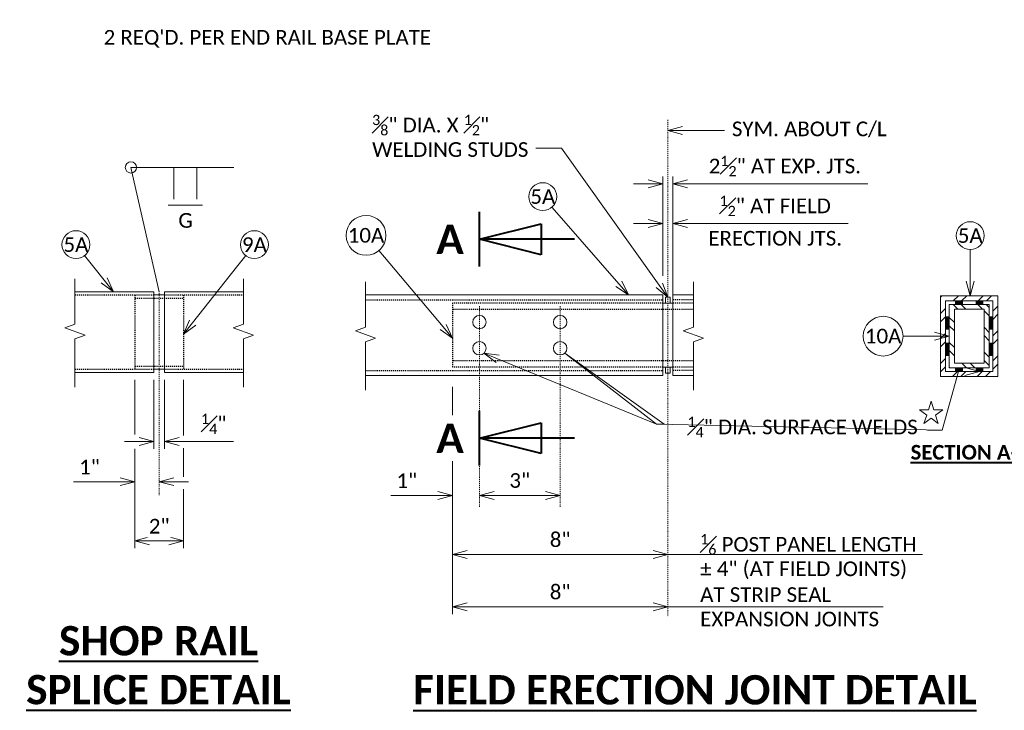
# Model space of a CAD drawing. Extents: x 5346 to 5963, y 23504 to 23756.
# Tile 8 of 15: x 5501 to 5602, y 23560 to 23630. Entities that reach past the tile are written whole.
import ezdxf
from ezdxf import colors
from ezdxf.entities.mleader import LeaderData, LeaderLine
from ezdxf.enums import TextEntityAlignment as Align
from ezdxf.math import Vec2, Vec3

# ---------------------------------------------------------------- set-up
doc = ezdxf.new("R2010")
doc.units = 0
doc.header["$MEASUREMENT"] = 0
doc.linetypes.add('Wisdot2', pattern=[0.125, 0.0625, -0.0625])
doc.linetypes.add('Wisdot4', pattern=[0.28125, 0.125, -0.0625, 0.03125, -0.0625])
for name, color, linetype, lineweight in [('B_ANNO', 7, 'Continuous', 18), ('B_ANNO_BREAK', 7, 'Continuous', 18), ('B_ANNO_DIM', 7, 'Continuous', 18), ('B_ANNO_SYMB', 7, 'Continuous', 18), ('B_ANNO_TEXT', 7, 'Continuous', 18), ('B_ANNO_TEXT_TITLE', 7, 'Continuous', 40), ('B_CNTR', 1, 'Wisdot4', 18), ('B_DETAIL', 7, 'Continuous', 18), ('B_DETAIL_HIDDEN', 7, 'Wisdot2', 25)]:
    doc.layers.add(name, color=color, linetype=linetype, lineweight=lineweight)
doc.styles.add('Annotative', font='calibri.ttf', dxfattribs={"height": 0.0625})
doc.styles.get("Standard").update_dxf_attribs({"font": 'calibri.ttf'})
doc.styles.add('Subtitle', font='calibrib.ttf', dxfattribs={"height": 0.0625})
doc.styles.add('Title', font='calibrib.ttf', dxfattribs={"height": 0.125})
doc.dimstyles.new('Annotative', dxfattribs={"dimscale": 0, "dimtxt": 0.0625, "dimasz": 0.0625, "dimexe": 0.03125, "dimexo": 0.03125, "dimgap": 0.03125, "dimtad": 1, "dimdec": 3, "dimzin": 3, "dimdsep": 46, "dimlunit": 4, "dimtxsty": 'Standard', "dimblk": 'OPEN30', "dimcen": 0.03125, "dimaunit": 1, "dimadec": 0, "dimazin": 3, "dimtfac": 0.75, "dimtdec": 3, "dimtofl": 0, "dimtmove": 0, "dimatfit": 3, "dimldrblk": 'OPEN30', "dimfxl": 1, "dimtfill": 1, "dimfrac": 1, "dimtolj": 1, "dimtzin": 0, "dimarcsym": 0})

# ---------------------------------------------------------------- blocks, each defined once
blk = doc.blocks.new('_Open30')
at = {"color": 0, "linetype": 'ByBlock', "lineweight": -2}
for p, q in [((-1, 0.268), (0, 0)), ((0, 0), (-1, -0.268)), ((0, 0), (-1, 0))]:
    blk.add_line(p, q, dxfattribs=at)
blk = doc.blocks.new('*U15')
at = {"layer": 'B_ANNO', "lineweight": 40}
for p, q in [((1.5, -1.404), (1.5, 1.404)), ((1.5, 0), (4.665, 0.79125)), ((4.665, 0.79125), (4.665, -0.79125)), ((6.353, 0), (1.5, 0)), ((4.665, -0.79125), (1.5, 0))]:
    blk.add_line(p, q, dxfattribs=at)
at = {"style": 'Title'}
blk.add_attdef('A', text='', height=1.5, dxfattribs=at).set_placement((0, 0), align=Align.MIDDLE_CENTER)
blk = doc.blocks.new('*U16')
at = {"layer": 'B_ANNO', "lineweight": 40}
for p, q in [((1.5, -1.404), (1.5, 1.404)), ((1.5, 0), (4.665, 0.79125)), ((4.665, 0.79125), (4.665, -0.79125)), ((6.353, 0), (1.5, 0)), ((4.665, -0.79125), (1.5, 0))]:
    blk.add_line(p, q, dxfattribs=at)
at = {"style": 'Title'}
blk.add_attdef('A', text='', height=1.5, dxfattribs=at).set_placement((0, 0), align=Align.MIDDLE_CENTER)
blk = doc.blocks.new('*D61')
at = {"layer": 'B_ANNO_DIM', "color": 0, "lineweight": -2, "transparency": 16777216}
for p, q in [((168.56, 89.96), (168.56, 82.91)), ((169.67, 89.96), (169.67, 82.91)), ((167.06, 83.66), (165.56, 83.66)), ((171.17, 83.66), (176.71, 83.66))]:
    blk.add_line(p, q, dxfattribs=at)
at = {"layer": 'Defpoints', "color": 0, "transparency": 16777216}
for p in [(168.56, 90.71), (169.67, 90.71), (169.67, 83.66)]:
    blk.add_point(p, dxfattribs=at)
at = {"layer": 'B_ANNO_DIM', "color": 0, "lineweight": -2, "transparency": 16777216, "xscale": 1.5, "yscale": 1.5, "zscale": 1.5}
blk.add_blockref('_Open30', (168.56, 83.66), dxfattribs=at)
at = {"layer": 'B_ANNO_DIM', "color": 0, "lineweight": -2, "transparency": 16777216, "xscale": 1.5, "yscale": 1.5, "zscale": 1.5, "rotation": 180}
blk.add_blockref('_Open30', (169.67, 83.66), dxfattribs=at)
at = {"layer": 'B_ANNO_DIM', "color": 0, "transparency": 16777216, "insert": (174.69, 85.46), "char_height": 1.5, "attachment_point": 5, "bg_fill": 3, "box_fill_scale": 1.25, "bg_fill_color": 256, "bg_fill_true_color": 13158600, "bg_fill_transparency": 0}
blk.add_mtext('\\A1;{\\H0.7x;\\S1#4;}"', dxfattribs=at)
blk = doc.blocks.new('*D62')
at = {"layer": 'B_ANNO_DIM', "color": 0, "lineweight": -2, "transparency": 16777216}
for p, q in [((165.13, 79.54), (160.36, 79.54)), ((170.62, 79.54), (172.12, 79.54))]:
    blk.add_line(p, q, dxfattribs=at)
at = {"layer": 'Defpoints', "color": 0, "transparency": 16777216}
for p in [(166.63, 79.54), (166.63, 79.54), (169.12, 79.54)]:
    blk.add_point(p, dxfattribs=at)
at = {"layer": 'B_ANNO_DIM', "color": 0, "lineweight": -2, "transparency": 16777216, "xscale": 1.5, "yscale": 1.5, "zscale": 1.5}
blk.add_blockref('_Open30', (166.63, 79.54), dxfattribs=at)
at = {"layer": 'B_ANNO_DIM', "color": 0, "lineweight": -2, "transparency": 16777216, "xscale": 1.5, "yscale": 1.5, "zscale": 1.5, "rotation": 180}
blk.add_blockref('_Open30', (169.12, 79.54), dxfattribs=at)
at = {"layer": 'B_ANNO_DIM', "color": 0, "transparency": 16777216, "insert": (162, 81.04), "char_height": 1.5, "attachment_point": 5, "bg_fill": 3, "box_fill_scale": 1.25, "bg_fill_color": 256, "bg_fill_true_color": 13158600, "bg_fill_transparency": 0}
blk.add_mtext('\\A1;1"', dxfattribs=at)
blk = doc.blocks.new('*D63')
at = {"layer": 'B_ANNO_DIM', "color": 0, "lineweight": -2, "transparency": 16777216}
for p, q in [((166.63, 82.91), (166.63, 72.74)), ((171.6, 78.79), (171.6, 72.74)), ((168.13, 73.49), (170.1, 73.49))]:
    blk.add_line(p, q, dxfattribs=at)
at = {"layer": 'Defpoints', "color": 0, "transparency": 16777216}
for p in [(166.63, 83.66), (171.6, 79.54), (171.6, 73.49)]:
    blk.add_point(p, dxfattribs=at)
at = {"layer": 'B_ANNO_DIM', "color": 0, "lineweight": -2, "transparency": 16777216, "xscale": 1.5, "yscale": 1.5, "zscale": 1.5, "rotation": 180}
blk.add_blockref('_Open30', (166.63, 73.49), dxfattribs=at)
at = {"layer": 'B_ANNO_DIM', "color": 0, "lineweight": -2, "transparency": 16777216, "xscale": 1.5, "yscale": 1.5, "zscale": 1.5}
blk.add_blockref('_Open30', (171.6, 73.49), dxfattribs=at)
at = {"layer": 'B_ANNO_DIM', "color": 0, "transparency": 16777216, "insert": (169.12, 74.99), "char_height": 1.5, "attachment_point": 5, "bg_fill": 3, "box_fill_scale": 1.25, "bg_fill_color": 256, "bg_fill_true_color": 13158600, "bg_fill_transparency": 0}
blk.add_mtext('\\A1;2"', dxfattribs=at)
blk = doc.blocks.new('*D64')
at = {"layer": 'B_ANNO_DIM', "color": 0, "lineweight": -2, "transparency": 16777216}
for p, q in [((220.57, 100.58), (220.57, 110.75)), ((221.59, 91.15), (221.59, 110.75)), ((219.07, 110), (217.57, 110)), ((223.09, 110), (241.51, 110))]:
    blk.add_line(p, q, dxfattribs=at)
at = {"layer": 'Defpoints', "color": 0, "transparency": 16777216}
for p in [(221.59, 110), (220.57, 99.83), (221.59, 90.4)]:
    blk.add_point(p, dxfattribs=at)
at = {"layer": 'B_ANNO_DIM', "color": 0, "lineweight": -2, "transparency": 16777216, "xscale": 1.5, "yscale": 1.5, "zscale": 1.5}
blk.add_blockref('_Open30', (220.57, 110), dxfattribs=at)
at = {"layer": 'B_ANNO_DIM', "color": 0, "lineweight": -2, "transparency": 16777216, "xscale": 1.5, "yscale": 1.5, "zscale": 1.5, "rotation": 180}
blk.add_blockref('_Open30', (221.59, 110), dxfattribs=at)
at = {"layer": 'B_ANNO_DIM', "color": 0, "transparency": 16777216, "insert": (233.05, 111.82), "char_height": 1.5, "attachment_point": 5, "bg_fill": 3, "box_fill_scale": 1.25, "bg_fill_color": 256, "bg_fill_true_color": 13158600, "bg_fill_transparency": 0}
blk.add_mtext('\\A1;2{\\H0.7x;\\S1#2;}" AT EXP. JTS. ', dxfattribs=at)
blk = doc.blocks.new('*D65')
at = {"layer": 'B_ANNO_DIM', "color": 0, "lineweight": -2, "transparency": 16777216}
for p, q in [((219.07, 105.95), (217.57, 105.95)), ((223.09, 105.95), (239.53, 105.95))]:
    blk.add_line(p, q, dxfattribs=at)
at = {"layer": 'Defpoints', "color": 0, "transparency": 16777216}
for p in [(220.57, 105.95), (221.59, 105.95), (221.59, 105.95)]:
    blk.add_point(p, dxfattribs=at)
at = {"layer": 'B_ANNO_DIM', "color": 0, "lineweight": -2, "transparency": 16777216, "xscale": 1.5, "yscale": 1.5, "zscale": 1.5}
blk.add_blockref('_Open30', (220.57, 105.95), dxfattribs=at)
at = {"layer": 'B_ANNO_DIM', "color": 0, "lineweight": -2, "transparency": 16777216, "xscale": 1.5, "yscale": 1.5, "zscale": 1.5, "rotation": 180}
blk.add_blockref('_Open30', (221.59, 105.95), dxfattribs=at)
at = {"layer": 'B_ANNO_DIM', "color": 0, "transparency": 16777216, "char_height": 1.5, "attachment_point": 5, "bg_fill": 3, "box_fill_scale": 1.25, "bg_fill_color": 256, "bg_fill_true_color": 13158600, "bg_fill_transparency": 0}
for s, insert in [('\\A1;{\\H0.7x;\\S1#2;}" AT FIELD', (232.06, 107.75)), ('\\A1;ERECTION JTS.', (232.06, 104.43))]:
    blk.add_mtext(s, dxfattribs=dict(at, insert=insert))
blk = doc.blocks.new('*D66')
at = {"layer": 'B_ANNO_DIM', "color": 0, "lineweight": -2, "transparency": 16777216}
for p, q in [((199.09, 81.65), (199.09, 66)), ((200.59, 66.75), (219.59, 66.75))]:
    blk.add_line(p, q, dxfattribs=at)
at = {"layer": 'Defpoints', "color": 0, "transparency": 16777216}
for p in [(199.09, 82.4), (221.09, 66.75), (221.09, 66.75)]:
    blk.add_point(p, dxfattribs=at)
at = {"layer": 'B_ANNO_DIM', "color": 0, "lineweight": -2, "transparency": 16777216, "xscale": 1.5, "yscale": 1.5, "zscale": 1.5, "rotation": 180}
blk.add_blockref('_Open30', (199.09, 66.75), dxfattribs=at)
at = {"layer": 'B_ANNO_DIM', "color": 0, "lineweight": -2, "transparency": 16777216, "xscale": 1.5, "yscale": 1.5, "zscale": 1.5}
blk.add_blockref('_Open30', (221.09, 66.75), dxfattribs=at)
at = {"layer": 'B_ANNO_DIM', "color": 0, "transparency": 16777216, "insert": (210.09, 68.26), "char_height": 1.5, "attachment_point": 5, "bg_fill": 3, "box_fill_scale": 1.25, "bg_fill_color": 256, "bg_fill_true_color": 13158600, "bg_fill_transparency": 0}
blk.add_mtext('\\A1;8"', dxfattribs=at)
blk = doc.blocks.new('*D67')
at = {"layer": 'B_ANNO_DIM', "color": 0, "lineweight": -2, "transparency": 16777216}
blk.add_line((200.59, 72.09), (219.59, 72.09), dxfattribs=at)
at = {"layer": 'Defpoints', "color": 0, "transparency": 16777216}
for p in [(199.09, 72.09), (221.09, 72.09), (221.09, 72.09)]:
    blk.add_point(p, dxfattribs=at)
at = {"layer": 'B_ANNO_DIM', "color": 0, "lineweight": -2, "transparency": 16777216, "xscale": 1.5, "yscale": 1.5, "zscale": 1.5, "rotation": 180}
blk.add_blockref('_Open30', (199.09, 72.09), dxfattribs=at)
at = {"layer": 'B_ANNO_DIM', "color": 0, "lineweight": -2, "transparency": 16777216, "xscale": 1.5, "yscale": 1.5, "zscale": 1.5}
blk.add_blockref('_Open30', (221.09, 72.09), dxfattribs=at)
at = {"layer": 'B_ANNO_DIM', "color": 0, "transparency": 16777216, "insert": (210.09, 73.61), "char_height": 1.5, "attachment_point": 5, "bg_fill": 3, "box_fill_scale": 1.25, "bg_fill_color": 256, "bg_fill_true_color": 13158600, "bg_fill_transparency": 0}
blk.add_mtext('\\A1;8"', dxfattribs=at)
blk = doc.blocks.new('*D68')
at = {"layer": 'B_ANNO_DIM', "color": 0, "lineweight": -2, "transparency": 16777216}
blk.add_line((203.34, 78.14), (208.59, 78.14), dxfattribs=at)
at = {"layer": 'Defpoints', "color": 0, "transparency": 16777216}
for p in [(201.84, 78.14), (210.09, 78.14), (210.09, 78.14)]:
    blk.add_point(p, dxfattribs=at)
at = {"layer": 'B_ANNO_DIM', "color": 0, "lineweight": -2, "transparency": 16777216, "xscale": 1.5, "yscale": 1.5, "zscale": 1.5, "rotation": 180}
blk.add_blockref('_Open30', (201.84, 78.14), dxfattribs=at)
at = {"layer": 'B_ANNO_DIM', "color": 0, "lineweight": -2, "transparency": 16777216, "xscale": 1.5, "yscale": 1.5, "zscale": 1.5}
blk.add_blockref('_Open30', (210.09, 78.14), dxfattribs=at)
at = {"layer": 'B_ANNO_DIM', "color": 0, "transparency": 16777216, "insert": (205.96, 79.66), "char_height": 1.5, "attachment_point": 5, "bg_fill": 3, "box_fill_scale": 1.25, "bg_fill_color": 256, "bg_fill_true_color": 13158600, "bg_fill_transparency": 0}
blk.add_mtext('\\A1;3"', dxfattribs=at)
blk = doc.blocks.new('*D69')
at = {"layer": 'B_ANNO_DIM', "color": 0, "lineweight": -2, "transparency": 16777216}
for p, q in [((197.59, 78.14), (192.78, 78.14)), ((203.34, 78.14), (204.84, 78.14))]:
    blk.add_line(p, q, dxfattribs=at)
at = {"layer": 'Defpoints', "color": 0, "transparency": 16777216}
for p in [(199.09, 78.14), (201.84, 78.14), (201.84, 78.14)]:
    blk.add_point(p, dxfattribs=at)
at = {"layer": 'B_ANNO_DIM', "color": 0, "lineweight": -2, "transparency": 16777216, "xscale": 1.5, "yscale": 1.5, "zscale": 1.5}
blk.add_blockref('_Open30', (199.09, 78.14), dxfattribs=at)
at = {"layer": 'B_ANNO_DIM', "color": 0, "lineweight": -2, "transparency": 16777216, "xscale": 1.5, "yscale": 1.5, "zscale": 1.5, "rotation": 180}
blk.add_blockref('_Open30', (201.84, 78.14), dxfattribs=at)
at = {"layer": 'B_ANNO_DIM', "color": 0, "transparency": 16777216, "insert": (194.42, 79.64), "char_height": 1.5, "attachment_point": 5, "bg_fill": 3, "box_fill_scale": 1.25, "bg_fill_color": 256, "bg_fill_true_color": 13158600, "bg_fill_transparency": 0}
blk.add_mtext('\\A1;1"', dxfattribs=at)
blk = doc.blocks.new('SYM10')
at = {"layer": 'B_ANNO_SYMB', "flags": 128}
blk.add_lwpolyline([(-2.44, 0.38), (-2.72, -0.48), (-3.62, -0.48), (-2.89, -1.02), (-3.17, -1.88), (-2.44, -1.34), (-1.71, -1.88), (-1.99, -1.02), (-1.26, -0.48), (-2.16, -0.48), (-2.44, 0.38)], dxfattribs=at)
blk = doc.blocks.new('*U796')
at = {"layer": 'B_ANNO_DIM', "style": 'Annotative'}
for tag, p in [('DIM17', (24.8491, 91.1315)), ('DIM18', (48.8322, 91.1422))]:
    blk.add_attdef(tag, p, '', height=1.5, dxfattribs=at)
at = {"layer": 'B_ANNO_TEXT', "style": 'Annotative'}
blk.add_attdef('BARL7', (298.428, 169.3312), '', height=1.5, dxfattribs=at)
at = {"layer": 'B_ANNO_TEXT_TITLE', "insert": (245.8954, 83.3033), "char_height": 1.5, "width": 26.032256, "attachment_point": 1, "style": 'Subtitle'}
blk.add_mtext('{\\LSECTION A-A}', dxfattribs=at)
blk = doc.blocks.new('INS_RAILCOMBDET_BASE')
at = {"layer": 'B_DETAIL'}
h = blk.add_hatch(dxfattribs=at)
h.set_pattern_fill('ANSI32', color=256, scale=4.8)
h.set_pattern_definition([(45, (-5331.899, -23466.5276), (-1.2727922, 1.2727922), []), (45, (-5331.0505, -23466.5276), (-1.2727922, 1.2727922), [])])
h.paths.add_polyline_path([(254.8272, 98.5504), (248.9541, 98.5504), (248.9541, 90.302), (254.8272, 90.302)])
h.paths.add_polyline_path([(252.4407, 98.0353), (253.7385, 98.0347), (253.7385, 98.0353), (252.7379, 98.0353), (254.3103, 98.0335), (254.3103, 96.4611), (254.3103, 95.9597), (254.3168, 95.0864), (254.3148, 93.7886), (254.3103, 93.7886), (254.3168, 92.4139), (254.3103, 90.8189), (252.7379, 90.8189), (254.0266, 90.8189), (253.7385, 90.8123), (252.4407, 90.8143), (252.4407, 90.8123), (251.066, 90.8123), (249.471, 90.8189), (249.471, 92.4139), (249.4603, 92.4139), (249.4603, 93.7886), (249.471, 93.7886), (249.471, 95.0864), (249.4603, 95.0864), (249.4603, 96.4611), (249.471, 96.4611), (249.471, 98.0335), (251.066, 98.0335), (251.066, 98.0353)], flags=16)
h.paths.add_polyline_path([(253.9255, 97.6533), (253.9255, 91.1964), (249.8504, 91.1964), (249.8504, 97.6533)], flags=0)
h.paths.add_polyline_path([(253.4004, 97.1779), (253.4004, 91.6697), (250.3767, 91.6697), (250.3767, 97.1779)], flags=0)
h = blk.add_hatch(dxfattribs=at)
h.set_pattern_fill('ANSI32', color=256, scale=4.8, angle=90)
h.set_pattern_definition([(135, (-5331.899, -23466.5276), (-1.2727922, -1.2727922), []), (135, (-5331.899, -23465.679), (-1.2727922, -1.2727922), [])])
h.paths.add_polyline_path([(253.0756, 97.6533), (249.8504, 97.6533), (249.8504, 91.1964), (253.0756, 91.1964), (253.0756, 91.6697), (250.3767, 91.6697), (250.3767, 97.1779), (253.0756, 97.1779)])
h.paths.add_polyline_path([(253.9255, 97.6533), (253.0756, 97.6533), (253.0756, 97.1779), (253.4004, 97.1779), (253.4004, 91.6697), (253.0756, 91.6697), (253.0756, 91.1964), (253.9255, 91.1964)])
for points in [[(251.1854, 97.6511), (250.4854, 97.6511), (250.4854, 98.0287), (251.1854, 98.0287)], [(252.5917, 97.6511), (253.2917, 97.6511), (253.2917, 98.0287), (252.5917, 98.0287)], [(249.471, 96.4017), (249.8504, 96.4017), (249.8504, 95.1517), (249.471, 95.1517)], [(254.3061, 96.4017), (253.9267, 96.4017), (253.9267, 95.1517), (254.3061, 95.1517)], [(249.471, 92.4459), (249.8504, 92.4459), (249.8504, 93.6959), (249.471, 93.6959)], [(254.3061, 92.4459), (253.9267, 92.4459), (253.9267, 93.6959), (254.3061, 93.6959)], [(251.1854, 91.1964), (250.4854, 91.1964), (250.4854, 90.8189), (251.1854, 90.8189)], [(252.5917, 91.1964), (253.2917, 91.1964), (253.2917, 90.8189), (252.5917, 90.8189)]]:
    blk.add_hatch(color=256, dxfattribs=at).paths.add_polyline_path(points)
at = {"layer": 'B_ANNO_BREAK', "flags": 128}
for points in [[(160.5101, 89.2036), (160.5101, 94.1504), (161.5411, 94.5256), (159.4792, 95.2761), (160.5101, 95.6514), (160.5101, 100.2905)], [(177.7208, 89.2036), (177.7208, 94.1504), (178.7517, 94.5256), (176.6898, 95.2761), (177.7208, 95.6514), (177.7208, 100.2905)], [(190.2053, 88.8879), (190.2053, 93.8347), (191.2362, 94.21), (189.1743, 94.9604), (190.2053, 95.3357), (190.2053, 99.9748)], [(223.7039, 88.8879), (223.7039, 93.8347), (224.7348, 94.21), (222.6729, 94.9604), (223.7039, 95.3357), (223.7039, 99.9748)]]:
    blk.add_lwpolyline(points, dxfattribs=at)
at = {"layer": 'B_ANNO_DIM'}
for p, q in [((170.5966, 111.679), (170.5966, 108.4216)), ((172.9633, 111.679), (172.9633, 108.4216)), ((170.0268, 107.8212), (173.533, 107.8212)), ((199.0906, 89.2455), (199.0906, 86.3378))]:
    blk.add_line(p, q, dxfattribs=at)
blk.add_circle((166.2286, 111.679), 0.5815, dxfattribs=at)
at = {"layer": 'B_ANNO_SYMB'}
for centre, radius in [((208.3134, 108.6943), 1.4255), ((190.2508, 104.7303), 2.0321), ((251.9894, 104.7033), 1.4255), ((160.6085, 103.7829), 1.4255), ((178.8463, 103.7829), 1.4255)]:
    blk.add_circle(centre, radius, dxfattribs=at)
at = {"layer": 'B_CNTR'}
for p, q in [((221.0864, 116.5457), (221.0864, 65.7433)), ((169.1154, 98.8443), (169.1154, 78.1683)), ((201.8398, 97.4961), (201.8398, 76.9188)), ((210.0882, 97.4961), (210.0882, 76.9188))]:
    blk.add_line(p, q, dxfattribs=at)
at = {"layer": 'B_DETAIL'}
for p, q in [((168.5599, 98.6394), (169.6709, 98.6394)), ((220.5695, 97.7948), (221.5923, 97.7948)), ((168.5599, 91.0346), (169.6709, 91.0346)), ((220.5695, 91.2511), (221.5923, 91.2511))]:
    blk.add_line(p, q, dxfattribs=at)
at = {"layer": 'B_DETAIL', "flags": 128}
for points in [[(160.5101, 98.9628), (168.5599, 98.9628), (168.5599, 90.7144), (160.5101, 90.7144)], [(177.7208, 90.7144), (169.6709, 90.7144), (169.6709, 98.9628), (177.7208, 98.9628)], [(190.2053, 98.6472), (220.5695, 98.6472), (220.5695, 90.3988), (190.2053, 90.3988)], [(223.7039, 90.3988), (221.5923, 90.3988), (221.5923, 98.6472), (223.7039, 98.6472)], [(221.3118, 97.7948), (221.3118, 98.403), (220.8499, 98.403), (220.8499, 97.7948)], [(251.1854, 97.6511), (250.4854, 97.6511), (250.4854, 98.0287), (251.1854, 98.0287), (251.1854, 97.6511)], [(252.5917, 97.6511), (253.2917, 97.6511), (253.2917, 98.0287), (252.5917, 98.0287), (252.5917, 97.6511)], [(249.471, 96.4017), (249.8504, 96.4017), (249.8504, 95.1517), (249.471, 95.1517), (249.471, 96.4017)], [(254.3061, 96.4017), (253.9267, 96.4017), (253.9267, 95.1517), (254.3061, 95.1517), (254.3061, 96.4017)], [(249.471, 92.4459), (249.8504, 92.4459), (249.8504, 93.6959), (249.471, 93.6959), (249.471, 92.4459)], [(254.3061, 92.4459), (253.9267, 92.4459), (253.9267, 93.6959), (254.3061, 93.6959), (254.3061, 92.4459)], [(221.3118, 91.2511), (221.3118, 90.6356), (220.8499, 90.6356), (220.8499, 91.2511)], [(251.1854, 91.1964), (250.4854, 91.1964), (250.4854, 90.8189), (251.1854, 90.8189), (251.1854, 91.1964)], [(252.5917, 91.1964), (253.2917, 91.1964), (253.2917, 90.8189), (252.5917, 90.8189), (252.5917, 91.1964)]]:
    blk.add_lwpolyline(points, dxfattribs=at)
for points in [[(248.9541, 90.302), (248.9541, 98.5504), (254.8272, 98.5504), (254.8272, 90.302)], [(249.471, 90.8189), (254.3103, 90.8189), (254.3103, 98.0335), (249.471, 98.0335)], [(249.8504, 97.6533), (253.9255, 97.6533), (253.9255, 91.1964), (249.8504, 91.1964)], [(250.3767, 91.6697), (250.3767, 97.1779), (253.4004, 97.1779), (253.4004, 91.6697)]]:
    blk.add_lwpolyline(points, close=True, dxfattribs=at)
at = {"layer": 'B_DETAIL'}
for centre in [(201.8398, 95.8595), (210.0882, 95.8595), (201.8398, 93.187), (210.0882, 93.187)]:
    blk.add_circle(centre, 0.6874, dxfattribs=at)
at = {"layer": 'B_DETAIL_HIDDEN'}
for p, q in [((160.5101, 98.6394), (168.5599, 98.6394)), ((166.63, 98.6229), (166.63, 91.0346)), ((169.6709, 98.6394), (177.7208, 98.6394)), ((171.6009, 98.6229), (171.6009, 91.0346)), ((190.2053, 98.1303), (220.5695, 98.1303)), ((220.5695, 97.7948), (199.0906, 97.7948)), ((199.0906, 97.7948), (199.0906, 91.2511)), ((223.7039, 97.1515), (199.0906, 97.1515)), ((223.7039, 91.8945), (199.0906, 91.8945)), ((160.5101, 91.0346), (168.5599, 91.0346)), ((169.6709, 91.0346), (177.7208, 91.0346)), ((190.2053, 90.9157), (220.5695, 90.9157)), ((220.5695, 91.2511), (199.0906, 91.2511))]:
    blk.add_line(p, q, dxfattribs=at)
at = {"layer": 'B_DETAIL_HIDDEN', "ltscale": 0.5}
for p, q in [((166.63, 98.3159), (171.6009, 98.3159)), ((223.7039, 97.7948), (221.5923, 97.7948)), ((223.7039, 98.1303), (221.6033, 98.1303)), ((166.63, 91.3614), (171.6009, 91.3614)), ((223.7039, 91.2511), (221.5923, 91.2511)), ((223.7039, 90.9157), (221.6033, 90.9157))]:
    blk.add_line(p, q, dxfattribs=at)
at = {"xscale": 2, "yscale": 2, "zscale": 2}
for name, p in [('*U15', (198.8343, 104.3394)), ('*U16', (198.8343, 83.9946))]:
    blk.add_blockref(name, p, dxfattribs=at).add_auto_attribs({'A': 'A'})
blk.add_blockref('SYM10', (250.4351, 87.3833))
at = {"layer": 'B_ANNO_DIM', "style": 'Annotative'}
for tag, p in [('DIM1', (16.8756, 35.0438)), ('DIM2', (24.0236, 35.0431)), ('DIM3', (33.1672, 35.0415)), ('DIM4', (42.9335, 35.0515)), ('DIM5', (52.1278, 35.0447)), ('DIM6', (59.2611, 35.0364))]:
    blk.add_attdef(tag, p, '', height=1.5, dxfattribs=at)
at = {"layer": 'B_ANNO_TEXT', "char_height": 1.5, "style": 'Annotative'}
for s, insert, width, attachment_point in [("\\A1;\\pxqc;2 REQ'D. PER END RAIL BASE PLATE", (155.2481, 125.7317, 1.6845), 49.829142, 1), ('5A', (208.3134, 108.6943), 3.563823, 5), ('\\A1;G', (171.8071, 106.2522), 13.723268, 5), ('10A', (190.2508, 104.7303), 3.563823, 5), ('5A', (251.9894, 104.7033), 3.563823, 5), ('5A', (160.6085, 103.7829), 3.563823, 5), ('9A', (178.8463, 103.7829), 3.563823, 5), ('\\A1;{\\H0.7x;\\S1#6;} POST PANEL LENGTH\\P%%P 4" (AT FIELD JOINTS)', (224.3961, 74.1884), 29.824141, 1), ('\\A1;{\\H1x;AT STRIP SEAL\\PEXPANSION JOINTS}', (224.3961, 68.7502), 29.824141, 1)]:
    blk.add_mtext(s, dxfattribs=dict(at, insert=insert, width=width, attachment_point=attachment_point))
at = {"layer": 'B_ANNO_TEXT', "style": 'Annotative'}
for tag, p in [('PAINT#', (332.0007, 61.9711)), ('PAINTN', (340.4853, 61.9589))]:
    blk.add_attdef(tag, p, '', height=1.5, dxfattribs=at)
at = {"layer": 'B_ANNO_TEXT_TITLE', "char_height": 3, "attachment_point": 1, "style": 'Title'}
for s, insert, width in [('\\pxqc;{\\LSHOP RAIL\\PSPLICE DETAIL}', (153.5295, 64.7817), 31.035432), ('\\pxqc;{\\LFIELD ERECTION JOINT DETAIL}', (190.176, 59.7642), 67.355107)]:
    blk.add_mtext(s, dxfattribs=dict(at, insert=insert, width=width))
at = {"layer": 'B_ANNO_DIM'}
blk.add_leader([(169.118, 98.9669), (166.2286, 111.679), (176.7452, 111.679)], dimstyle='Annotative', override={"dimscale": 0, "dimgap": 0.03125, "dimtad": 0}, dxfattribs=at)
ml = blk.add_multileader_mtext('Standard', dxfattribs=at)
ml.set_content('\\A1;{\\H0.7x;\\S11#16;}" DIA. HOLES FOR\\P{\\H0.7x;\\S5#8;}" DIA. THR\'D RODS', color=256)
ml.set_leader_properties()
ml.set_arrow_properties(name='OPEN30')
ml.build(insert=Vec2(0, 0))
ml.multileader.update_dxf_attribs({"text_right_attachment_type": 3, "dogleg_length": 0.0625, "arrow_head_size": 1.5, "scale": 24})
ctx = ml.context
ctx.base_point, ctx.scale, ctx.char_height, ctx.arrow_head_size, ctx.landing_gap_size, ctx.plane_origin = Vec3(180.9162, 138.9898), 24, 1.5, 1.5, 0.75, Vec3(175.8765, 144.3954)
ctx.right_attachment = 3
notes = []
notes.append((ctx, [(0, (1, 1, 0), (179.4162, 138.9898), (1, 0), 1.5, [(0, [(175.8765, 144.3954), (178.6998, 138.9898), (179.0558, 138.9898)], 0, [])])]))
ctx.mtext.insert, ctx.mtext.flow_direction = Vec3(181.6662, 139.7508), 5
ml = blk.add_multileader_mtext('Standard', dxfattribs=at)
ml.set_content('\\A1;{\\H0.7x;\\S3#8;}" DIA. X {\\H0.7x;\\S1#2;}"\\PWELDING STUDS', color=256)
ml.set_leader_properties()
ml.set_arrow_properties(name='OPEN30')
ml.build(insert=Vec2(0, 0))
ml.multileader.update_dxf_attribs({"text_right_attachment_type": 3, "dogleg_length": 0.0625, "arrow_head_size": 1.5, "scale": 24})
ctx = ml.context
ctx.base_point, ctx.scale, ctx.char_height, ctx.arrow_head_size, ctx.landing_gap_size, ctx.plane_origin = Vec3(190.1203, 116.2978), 24, 1.5, 1.5, 0.75, Vec3(221.0864, 98.403)
ctx.right_attachment = 3
notes.append((ctx, [(0, (1, 1, 0), (209.1068, 113.6311), (-1, 0), 1.5, [(0, [(221.0864, 98.403), (210.2183, 113.6311), (209.5325, 113.6311)], 0, [])])]))
ctx.mtext.insert, ctx.mtext.flow_direction = Vec3(190.8703, 117.0587), 5
ml = blk.add_multileader_mtext('Standard', dxfattribs=at)
ml.set_content('', color=256)
ml.set_leader_properties()
ml.set_arrow_properties(name='OPEN30')
ml.build(insert=Vec2(0, 0))
ml.multileader.update_dxf_attribs({"text_right_attachment_type": 3, "dogleg_length": 0.0625, "arrow_head_size": 1.5, "scale": 24})
ctx = ml.context
ctx.base_point, ctx.scale, ctx.char_height, ctx.arrow_head_size, ctx.landing_gap_size, ctx.plane_origin, ctx.plane_x_axis, ctx.plane_y_axis = Vec3(208.2645, 108.7505), 24, 1.5, 1.5, 0.75, Vec3(212.5173, 103.8642), Vec3(0.65652545, -0.75430387), Vec3(0.75430387, 0.65652545)
ctx.right_attachment = 3
notes.append((ctx, [(0, (1, 1, 0), (210.234, 106.4876), (-0.65652545, 0.75430387), 1.5, [(0, [(217.0581, 98.6472), (210.234, 106.4876), (210.234, 106.4876)], 0, [])])]))
ctx.mtext.insert, ctx.mtext.text_direction, ctx.mtext.rotation, ctx.mtext.flow_direction = Vec3(209.3226, 108.6771), Vec3(0.65652545, -0.75430387), 5.42859216, 5
ml = blk.add_multileader_mtext('Standard', dxfattribs=at)
ml.set_content('', color=256)
ml.set_leader_properties()
ml.set_arrow_properties(name='OPEN30')
ml.build(insert=Vec2(0, 0))
ml.multileader.update_dxf_attribs({"text_right_attachment_type": 3, "dogleg_length": 0.0625, "arrow_head_size": 1.5, "scale": 24})
ctx = ml.context
ctx.base_point, ctx.scale, ctx.char_height, ctx.arrow_head_size, ctx.landing_gap_size, ctx.plane_origin, ctx.plane_x_axis, ctx.plane_y_axis = Vec3(160.5622, 103.8412), 24, 1.5, 1.5, 0.75, Vec3(164.5886, 98.7667), Vec3(0.62155669, -0.78336919), Vec3(0.78336919, 0.62155669)
ctx.right_attachment = 3
notes.append((ctx, [(0, (1, 1, 0), (162.4269, 101.4911), (-0.62155669, 0.78336919), 1.5, [(0, [(164.4329, 98.9628), (162.4269, 101.4911), (162.4269, 101.4911)], 0, [])])]))
ctx.mtext.insert, ctx.mtext.text_direction, ctx.mtext.rotation, ctx.mtext.flow_direction = Vec3(161.6159, 103.7199), Vec3(0.62155669, -0.78336919), 5.38311729, 5
ml = blk.add_multileader_mtext('Standard', dxfattribs=at)
ml.set_content('', color=256)
ml.set_leader_properties()
ml.set_arrow_properties(name='OPEN30')
ml.build(insert=Vec2(0, 0))
ml.multileader.update_dxf_attribs({"text_right_attachment_type": 3, "dogleg_length": 0.0625, "arrow_head_size": 1.5, "scale": 24})
ctx = ml.context
ctx.base_point, ctx.scale, ctx.char_height, ctx.arrow_head_size, ctx.landing_gap_size, ctx.plane_origin, ctx.plane_x_axis, ctx.plane_y_axis = Vec3(190.5932, 104.3229), 24, 1.5, 1.5, 0.75, Vec3(194.3713, 99.8288), Vec3(0.64348955, -0.76545489), Vec3(0.76545489, 0.64348955)
ctx.right_attachment = 3
notes.append((ctx, [(0, (1, 1, 0), (192.1334, 102.4909), (-0.64348955, 0.76545489), 0.8934, [(0, [(199.0906, 94.215), (192.1334, 102.4909), (192.1334, 102.4909)], 0, [])])]))
ctx.mtext.insert, ctx.mtext.text_direction, ctx.mtext.rotation, ctx.mtext.flow_direction = Vec3(191.65, 104.2315), Vec3(0.64348955, -0.76545489), 5.41143736, 5
ml = blk.add_multileader_mtext('Standard', dxfattribs=at)
ml.set_content('', color=256)
ml.set_leader_properties()
ml.set_arrow_properties(name='OPEN30')
ml.build(insert=Vec2(0, 0))
ml.multileader.update_dxf_attribs({"text_right_attachment_type": 3, "dogleg_length": 0.0625, "arrow_head_size": 1.5, "scale": 24})
ctx = ml.context
ctx.base_point, ctx.scale, ctx.char_height, ctx.arrow_head_size, ctx.landing_gap_size, ctx.plane_origin, ctx.plane_x_axis, ctx.plane_y_axis = Vec3(251.9894, 104.7778), 24, 1.5, 1.5, 0.75, Vec3(251.9894, 98.3), Vec3(0, -1), Vec3(1, 0)
ctx.right_attachment = 3
notes.append((ctx, [(0, (1, 1, 0), (251.9894, 101.7778), (0, 1), 1.5, [(0, [(251.9894, 98.5504), (251.9894, 101.7778), (251.9894, 101.7778)], 0, [])])]))
ctx.mtext.insert, ctx.mtext.text_direction, ctx.mtext.rotation, ctx.mtext.flow_direction = Vec3(252.7394, 104.0278), Vec3(0, -1), 4.71238898, 5
ml = blk.add_multileader_mtext('Standard', dxfattribs=at)
ml.set_content('', color=256)
ml.set_leader_properties()
ml.set_arrow_properties(name='OPEN30')
ml.build(insert=Vec2(0, 0))
ml.multileader.update_dxf_attribs({"text_right_attachment_type": 3, "dogleg_length": 0.0625, "arrow_head_size": 1.5, "scale": 24})
ctx = ml.context
ctx.base_point, ctx.scale, ctx.char_height, ctx.arrow_head_size, ctx.landing_gap_size, ctx.plane_origin, ctx.plane_x_axis, ctx.plane_y_axis = Vec3(178.8926, 103.8413), 24, 1.5, 1.5, 0.75, Vec3(174.8726, 98.7616), Vec3(-0.62056085, -0.7841583), Vec3(0.7841583, -0.62056085)
ctx.right_attachment = 3
notes.append((ctx, [(0, (1, 1, 0), (177.0309, 101.4888), (0.62056085, 0.7841583), 1.5, [(0, [(171.6009, 94.6273), (177.0309, 101.4888), (177.0309, 101.4888)], 0, [])])]))
ctx.mtext.insert, ctx.mtext.text_direction, ctx.mtext.rotation, ctx.mtext.flow_direction = Vec3(179.0153, 102.7878), Vec3(-0.62056085, -0.7841583), 4.04293126, 5
ml = blk.add_multileader_mtext('Standard', dxfattribs=at)
ml.set_content('', color=256)
ml.set_leader_properties()
ml.set_arrow_properties(name='OPEN30')
ml.build(insert=Vec2(0, 0))
ml.multileader.update_dxf_attribs({"text_right_attachment_type": 3, "dogleg_length": 0.0625, "arrow_head_size": 1.5, "scale": 24})
ctx = ml.context
ctx.base_point, ctx.scale, ctx.char_height, ctx.arrow_head_size, ctx.landing_gap_size, ctx.plane_origin = Vec3(243.6229, 94.4248), 24, 1.5, 1.5, 0.75, Vec3(250.1008, 94.4248)
ctx.right_attachment = 3
notes.append((ctx, [(0, (1, 1, 0), (246.6229, 94.4248), (-1, 0), 1.5, [(0, [(249.8504, 94.4248), (246.6229, 94.4248), (246.6229, 94.4248)], 0, [])])]))
ctx.mtext.insert, ctx.mtext.flow_direction = Vec3(244.3729, 95.1748), 5
for ctx, leaders in notes:
    for number, flags, end, landing, length, lines in leaders:
        leader = LeaderData()
        leader.index, (leader.has_last_leader_line, leader.has_dogleg_vector, leader.attachment_direction) = number, flags
        leader.last_leader_point, leader.dogleg_vector, leader.dogleg_length = Vec3(end), Vec3(landing), length
        for number, points, colour, breaks in lines:
            line = LeaderLine()
            line.index, line.vertices, line.color, line.breaks = number, Vec3.list(points), colors.encode_raw_color(colour), breaks
            leader.lines.append(line)
        ctx.leaders.append(leader)
dim = blk.add_linear_dim(base=(221.5923, 110.0009), p1=(220.5695, 99.8254), p2=(221.5923, 90.3988), text='2{\\H0.7x;\\S1#2;}" AT EXP. JTS. ', dimstyle='Annotative', dxfattribs=at)
dim.commit()
dim.dimension.update_dxf_attribs({"geometry": '*D64', "text_midpoint": (233.05, 110.0009), "dimtype": 128})
for base, p1, p2, text, picture, middle in [((169.6709, 83.6574), (168.5599, 90.7144), (169.6709, 90.7144), '{\\H0.7x;\\S1#4;}"', '*D61', (174.6889, 85.461)), ((166.63, 79.5371), (169.1154, 79.5371), (166.63, 79.5371), '1"', '*D62', (161.9973, 81.0388)), ((221.0864, 66.7453), (199.0906, 82.4047), (221.0864, 66.7453), '8"', '*D66', (210.0885, 68.2638))]:
    dim = blk.add_linear_dim(base=base, p1=p1, p2=p2, text=text, dimstyle='Annotative', dxfattribs=at)
    dim.commit()
    dim.dimension.update_dxf_attribs({"geometry": picture, "text_midpoint": middle})
for p, q in [((166.63, 89.9688), (166.63, 84.3763)), ((171.6009, 84.253), (171.6009, 89.9615)), ((221.0864, 66.7453), (243.083, 66.7453))]:
    blk.add_line(p, q, dxfattribs=at)
at = {"layer": 'B_ANNO_SYMB'}
blk.add_circle((243.0908, 94.4248), 2.0321, dxfattribs=at)
at = {"layer": 'B_ANNO_TEXT', "insert": (243.0908, 94.4248), "char_height": 1.5, "width": 3.563823, "attachment_point": 5, "style": 'Annotative'}
blk.add_mtext('10A', dxfattribs=at)
at = {"layer": 'B_ANNO_DIM'}
for base, p1, p2, text, picture, middle in [((221.5923, 105.945), (220.5695, 105.945), (221.5923, 105.945), '{\\H0.7x;\\S1#2;}" AT FIELD\\XERECTION JTS.', '*D65', (232.0605, 105.945)), ((171.6009, 73.487), (166.63, 83.6574), (171.6009, 79.5371), '2"', '*D63', (169.1154, 74.9945)), ((210.0882, 78.1419), (201.8398, 78.1419), (210.0882, 78.1419), '3"', '*D68', (205.964, 79.6604)), ((221.0864, 72.0889), (199.0906, 72.0889), (221.0864, 72.0889), '8"', '*D67', (210.0885, 73.6073))]:
    dim = blk.add_linear_dim(base=base, p1=p1, p2=p2, text=text, dimstyle='Annotative', dxfattribs=at)
    dim.commit()
    dim.dimension.update_dxf_attribs({"geometry": picture, "text_midpoint": middle})
ml = blk.add_multileader_mtext('Standard', dxfattribs=at)
ml.set_content('GALVANIZED', color=256)
ml.set_leader_properties()
ml.set_arrow_properties(name='OPEN30')
ml.build(insert=Vec2(0, 0))
ml.multileader.update_dxf_attribs({"text_right_attachment_type": 3, "dogleg_length": 0.0625, "arrow_head_size": 1.5, "scale": 24})
ctx = ml.context
ctx.base_point, ctx.scale, ctx.char_height, ctx.arrow_head_size, ctx.landing_gap_size, ctx.plane_origin = Vec3(76.0192, 95.4946), 24, 1.5, 1.5, 0.75, Vec3(97.1194, 95.4807)
ctx.right_attachment = 3
notes = []
notes.append((ctx, [(0, (1, 1, 0), (91.2015, 95.4807), (-1, 0), 1.5, [(0, [(94.2525, 95.4807), (91.2015, 95.4807), (91.2015, 95.4807)], 0, [])])]))
ctx.mtext.insert, ctx.mtext.width, ctx.mtext.flow_direction = Vec3(76.7692, 96.255), 12.284824, 5
ml = blk.add_multileader_mtext('Standard', dxfattribs=at)
ml.set_content("FIELD CLIP\\PAS REQ'D", color=256)
ml.set_leader_properties()
ml.set_arrow_properties(name='OPEN30')
ml.build(insert=Vec2(0, 0))
ml.multileader.update_dxf_attribs({"text_right_attachment_type": 3, "dogleg_length": 0.0625, "arrow_head_size": 1.5, "scale": 24})
ctx = ml.context
ctx.base_point, ctx.scale, ctx.char_height, ctx.arrow_head_size, ctx.landing_gap_size, ctx.plane_origin = Vec3(76.0943, 90.2733), 24, 1.5, 1.5, 0.75, Vec3(93.6156, 87.7468)
ctx.right_attachment = 3
notes.append((ctx, [(0, (1, 1, 0), (88.8565, 87.7468), (-1, 0), 1.6794, [(0, [(95.2245, 87.7468), (88.8565, 87.7468), (88.8565, 87.7468)], 0, [])])]))
ctx.mtext.insert, ctx.mtext.width, ctx.mtext.defined_height, ctx.mtext.flow_direction = Vec3(76.8443, 91.1335), 10.708744, 9.9728, 5
for ctx, leaders in notes:
    for number, flags, end, landing, length, lines in leaders:
        leader = LeaderData()
        leader.index, (leader.has_last_leader_line, leader.has_dogleg_vector, leader.attachment_direction) = number, flags
        leader.last_leader_point, leader.dogleg_vector, leader.dogleg_length = Vec3(end), Vec3(landing), length
        for number, points, colour, breaks in lines:
            line = LeaderLine()
            line.index, line.vertices, line.color, line.breaks = number, Vec3.list(points), colors.encode_raw_color(colour), breaks
            leader.lines.append(line)
        ctx.leaders.append(leader)
for p, q in [((171.6009, 80.0553), (171.6009, 82.9563)), ((221.0864, 72.0889), (247.1048, 72.0889))]:
    blk.add_line(p, q, dxfattribs=at)
ml = blk.add_multileader_mtext('Standard', dxfattribs=at)
ml.set_content('SYM. ABOUT C/L', color=256)
ml.set_leader_properties()
ml.set_arrow_properties(name='OPEN30')
ml.build(insert=Vec2(0, 0))
ml.multileader.update_dxf_attribs({"text_right_attachment_type": 3, "dogleg_length": 0.0625, "arrow_head_size": 1.5, "scale": 24})
ctx = ml.context
ctx.base_point, ctx.scale, ctx.char_height, ctx.arrow_head_size, ctx.landing_gap_size, ctx.plane_origin = Vec3(226.8866, 115.4589), 24, 1.5, 1.5, 0.75, Vec3(221.0864, 115.4589)
ctx.right_attachment = 3
notes = []
notes.append((ctx, [(0, (1, 1, 0), (225.3866, 115.4589), (1, 0), 1.5, [(0, [(221.0864, 115.4589), (224.3353, 115.4589), (225.0241, 115.4589)], 0, [])])]))
ctx.mtext.insert, ctx.mtext.flow_direction = Vec3(227.6366, 116.371), 5
ml = blk.add_multileader_mtext('Standard', dxfattribs=at)
ml.set_content('\\A1;{\\H0.7x;\\S1#4;}" DIA. SURFACE WELDS', color=256)
ml.set_leader_properties()
ml.set_arrow_properties(name='OPEN30')
ml.build(insert=Vec2(0, 0))
ml.multileader.update_dxf_attribs({"text_right_attachment_type": 3, "dogleg_length": 0.0625, "arrow_head_size": 1.5, "scale": 24})
ctx = ml.context
ctx.base_point, ctx.scale, ctx.char_height, ctx.arrow_head_size, ctx.landing_gap_size, ctx.plane_origin = Vec3(222.3459, 85.4284), 24, 1.5, 1.5, 0.75, Vec3(202.3028, 92.679)
ctx.right_attachment = 3
notes.append((ctx, [(1, (1, 1, 0), (249.1323, 84.8212), (-1, 0), 1.5, [(1, [(202.3028, 92.679), (219.9154, 85.4284), (220.7202, 85.4284), (210.574, 92.7007), (219.9154, 85.4284)], 0, []), (3, [(252.9362, 90.817), (250.7843, 90.8189)], 0, [])])]))
ctx.mtext.insert, ctx.mtext.flow_direction = Vec3(223.0959, 86.1894), 5
for ctx, leaders in notes:
    for number, flags, end, landing, length, lines in leaders:
        leader = LeaderData()
        leader.index, (leader.has_last_leader_line, leader.has_dogleg_vector, leader.attachment_direction) = number, flags
        leader.last_leader_point, leader.dogleg_vector, leader.dogleg_length = Vec3(end), Vec3(landing), length
        for number, points, colour, breaks in lines:
            line = LeaderLine()
            line.index, line.vertices, line.color, line.breaks = number, Vec3.list(points), colors.encode_raw_color(colour), breaks
            leader.lines.append(line)
        ctx.leaders.append(leader)
dim = blk.add_linear_dim(base=(201.8398, 78.1419), p1=(199.0906, 78.1419), p2=(201.8398, 78.1419), text='1"', dimstyle='Annotative', dxfattribs=at)
dim.commit()
dim.dimension.update_dxf_attribs({"geometry": '*D69', "text_midpoint": (194.417, 78.1419), "dimtype": 128})

msp = doc.modelspace()

# ---------------------------------------------------------------- block references
at = {"layer": 'B_ANNO_DIM'}
msp.add_blockref('INS_RAILCOMBDET_BASE', (5346.24, 23503.5), dxfattribs=at)

# ---------------------------------------------------------------- next in the draw order: block references
msp.add_blockref('*U796', (5346.24, 23503.5))

doc.saveas('drawing.dxf')
